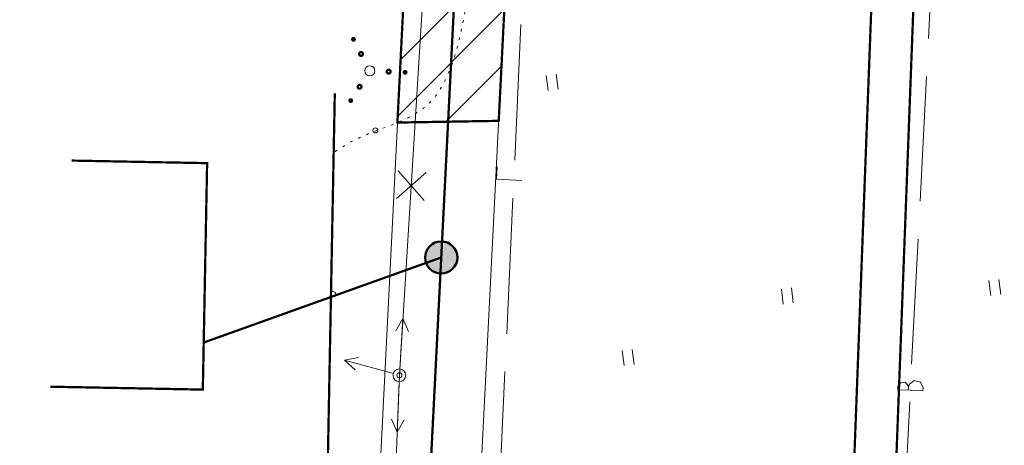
# Model space of a CAD drawing. Header units: millimetres. Extents: x 0 to 1188, y 0 to 841.
# Tile 15 of 76: x 94 to 172, y 505 to 539. Entities that reach past the tile are written whole.
import ezdxf

# ---------------------------------------------------------------- set-up
doc = ezdxf.new("R2010")
doc.units = ezdxf.units.MM
for name, pattern in [('K5LT32789', [0]), ('K5LT32797', [0]), ('K5LT32809', [0]), ('K5LT32813', [0]), ('K5LT32814', [0]), ('K5LT32815', [3.5, 2.5, -1]), ('K5LT32816', [3.2, 3, -0.2]), ('K5LT32817', [0.7, 0.2, -0.5]), ('K5LT32819', [0]), ('K5LT32824', [0]), ('K5LT_BASIC', [0]), ('K5LT_THIN', [0])]:
    doc.linetypes.add(name, pattern=pattern)
doc.layers.add('Системный слой', color=7, linetype='Continuous')
doc.styles.add('KDIMTEXTSTYLE', font='GOST_AU.SHX', dxfattribs={"width": 0.96, "oblique": 15, "height": 5})
doc.dimstyles.new('KDIMSTYLE (0.00)', dxfattribs={"dimtxt": 5, "dimasz": 1, "dimexe": 2, "dimexo": 0, "dimgap": 1, "dimtad": 1, "dimlfac": 500, "dimtxsty": 'KDIMTEXTSTYLE', "dimsah": 1, "dimcen": 0, "dimdle": 1, "dimadec": 0, "dimazin": 0, "dimtfac": 0.667, "dimtmove": 0, "dimatfit": 3, "dimfxl": 1, "dimtvp": 1, "dimtolj": 1, "dimtzin": 0, "dimarcsym": 0})

# ---------------------------------------------------------------- blocks, each defined once
blk = doc.blocks.new('KDIMARROW_03')
at = {"layer": 'Системный слой', "color": 0, "linetype": 'K5LT_THIN', "lineweight": 18}
for p, q in [((-1.061, -1.061), (1.061, 1.061)), ((0, 0), (-1, 0)), ((0, 0), (2, 0))]:
    blk.add_line(p, q, dxfattribs=at)
blk = doc.blocks.new('U11')
at = {"layer": 'Системный слой', "color": 1, "linetype": 'K5LT32809', "lineweight": 18, "true_color": 0xff0000}
for p, q in [((107.536, 211.598), (126.081, 579.848)), ((115.526, 211.195), (134.071, 579.446))]:
    blk.add_line(p, q, dxfattribs=at)
blk = doc.blocks.new('U17')
at = {"layer": 'Системный слой', "color": 7, "linetype": 'K5LT32813', "lineweight": 18}
for p, q in [((125.622, 540.424), (123.749, 510.394)), ((125.854, 526.44), (123.517, 524.378)), ((123.654, 526.577), (125.717, 524.241)), ((123.749, 510.394), (123.099, 493.371))]:
    blk.add_line(p, q, dxfattribs=at)
blk = doc.blocks.new('U22')
at = {"layer": 'Системный слой', "color": 11, "linetype": 'K5LT32824', "lineweight": 18, "true_color": 0xff8040}
for p, q in [((132.872, 527.421), (133.365, 538.162)), ((131.434, 525.908), (131.48, 526.907)), ((133.432, 525.817), (131.434, 525.908)), ((132.241, 513.684), (132.734, 524.424)), ((131.611, 499.946), (132.104, 510.687))]:
    blk.add_line(p, q, dxfattribs=at)
blk = doc.blocks.new('U29')
at = {"layer": 'Системный слой', "color": 5, "linetype": 'K5LT32819', "lineweight": 18, "true_color": 0x0000ff}
for p, q in [((165.616, 537.054), (166.124, 546.941)), ((164.953, 524.171), (165.462, 534.058)), ((164.29, 511.289), (164.799, 521.175)), ((163.197, 509.503), (163.4, 509.81)), ((163.4, 509.81), (163.767, 509.84)), ((163.767, 509.84), (164.018, 509.572)), ((164.094, 509.663), (164.037, 509.441)), ((164.491, 509.975), (164.094, 509.663)), ((164.982, 509.858), (164.491, 509.975)), ((165.194, 509.4), (164.982, 509.858)), ((163.197, 509.503), (163.184, 509.257)), ((164.183, 509.206), (163.184, 509.257)), ((164.018, 509.572), (164.037, 509.441)), ((164.037, 509.441), (164.026, 509.214)), ((164.183, 509.206), (165.182, 509.154)), ((165.194, 509.4), (165.182, 509.154)), ((163.627, 498.406), (164.136, 508.293))]:
    blk.add_line(p, q, dxfattribs=at)
blk = doc.blocks.new('U119')
at = {"layer": 'Системный слой'}
h = blk.add_hatch(color=7, dxfattribs=at)
h.paths.add_polyline_path([(127.059, 519.723), (126.538, 520.887), (126.481, 520.859), (126.425, 520.829), (126.37, 520.796), (126.317, 520.76), (126.266, 520.721), (126.217, 520.681), (126.17, 520.637), (126.125, 520.592), (126.083, 520.544), (126.043, 520.494), (126.006, 520.442), (125.971, 520.388), (125.939, 520.333), (125.91, 520.276), (125.884, 520.218), (125.86, 520.159), (125.84, 520.098), (125.823, 520.037), (125.809, 519.974), (125.798, 519.911), (125.79, 519.848), (125.785, 519.784), (125.784, 519.72), (125.785, 519.657), (125.79, 519.593), (125.798, 519.53), (125.81, 519.467), (125.824, 519.404), (125.841, 519.343), (125.862, 519.283), (125.886, 519.223), (125.912, 519.165), (125.941, 519.108), (125.974, 519.053), (126.008, 519), (126.046, 518.948), (126.086, 518.898), (126.129, 518.851), (126.173, 518.805), (126.22, 518.762), (126.27, 518.721), (126.321, 518.683), (126.374, 518.647), (126.429, 518.614), (126.485, 518.584), (126.543, 518.557), (126.602, 518.532), (126.662, 518.511), (126.723, 518.493), (126.785, 518.477), (126.848, 518.465), (126.911, 518.456), (126.975, 518.451), (127.038, 518.448), (127.102, 518.449), (127.166, 518.452), (127.229, 518.459), (127.292, 518.469), (127.355, 518.483), (127.417, 518.499), (127.478, 518.519), (127.537, 518.541), (127.575, 518.557)])
h.paths.add_polyline_path([(127.751, 520.794), (127.696, 520.827), (127.64, 520.857), (127.583, 520.885), (127.524, 520.91), (127.464, 520.932), (127.403, 520.95), (127.341, 520.966), (127.278, 520.979), (127.215, 520.988), (127.151, 520.994), (127.088, 520.997), (127.024, 520.997), (126.96, 520.994), (126.896, 520.987), (126.833, 520.978), (126.771, 520.965), (126.709, 520.949), (126.648, 520.93), (126.588, 520.908), (126.538, 520.887), (127.059, 519.723), (127.575, 518.557), (127.632, 518.584), (127.689, 518.614), (127.743, 518.647), (127.796, 518.683), (127.848, 518.721), (127.897, 518.762), (127.944, 518.805), (127.989, 518.851), (128.031, 518.898), (128.071, 518.948), (128.109, 519), (128.144, 519.053), (128.176, 519.108), (128.205, 519.165), (128.232, 519.223), (128.255, 519.283), (128.276, 519.343), (128.293, 519.404), (128.308, 519.467), (128.319, 519.53), (128.327, 519.593), (128.332, 519.657), (128.334, 519.72), (128.332, 519.784), (128.327, 519.848), (128.32, 519.911), (128.309, 519.974), (128.294, 520.037), (128.277, 520.098), (128.257, 520.159), (128.233, 520.218), (128.207, 520.276), (128.178, 520.333), (128.146, 520.388), (128.111, 520.442), (128.074, 520.494), (128.034, 520.544), (127.992, 520.592), (127.947, 520.637), (127.9, 520.681), (127.851, 520.721), (127.8, 520.76)])
at = {"layer": 'Системный слой', "color": 7, "linetype": 'K5LT_BASIC', "lineweight": 50}
blk.add_circle((127.059, 519.723), 1.275, dxfattribs=at)
blk = doc.blocks.new('U217')
at = {"layer": 'Системный слой', "color": 7, "linetype": 'K5LT32797', "lineweight": 18}
blk.add_circle((123.749, 510.394), 0.5, dxfattribs=at)
blk = doc.blocks.new('U218')
at = {"layer": 'Системный слой', "color": 7, "linetype": 'K5LT32797', "lineweight": 18}
for p, q in [((124.029, 514.886), (123.468, 513.919)), ((123.78, 510.893), (124.029, 514.886)), ((124.029, 514.886), (124.466, 513.856))]:
    blk.add_line(p, q, dxfattribs=at)
blk = doc.blocks.new('U219')
at = {"layer": 'Системный слой', "color": 7, "linetype": 'K5LT32797', "lineweight": 18}
for p, q in [((123.73, 509.895), (123.577, 505.898)), ((123.577, 505.898), (123.116, 506.916)), ((123.577, 505.898), (124.115, 506.878))]:
    blk.add_line(p, q, dxfattribs=at)
blk = doc.blocks.new('U220')
at = {"layer": 'Системный слой', "color": 7, "linetype": 'K5LT32797', "lineweight": 18}
for p, q in [((119.41, 511.587), (120.507, 511.804)), ((123.267, 510.527), (119.41, 511.587)), ((119.41, 511.587), (120.242, 510.84))]:
    blk.add_line(p, q, dxfattribs=at)
blk = doc.blocks.new('U319')
at = {"layer": 'Системный слой', "color": 7, "linetype": 'K5LT32789', "const_width": 0.18}
for points in [[(120.117, 537.084, 1), (120.109, 536.884, 1)], [(120.719, 535.98, 1), (120.705, 535.681, 1)], [(122.909, 534.582, 1), (122.895, 534.283, 1)], [(124.205, 534.474, 1), (124.196, 534.275, 1)], [(120.603, 533.385, 1), (120.59, 533.085, 1)], [(119.901, 532.239, 1), (119.892, 532.039, 1)]]:
    blk.add_lwpolyline(points, format="xyb", close=True, dxfattribs=at)
at = {"layer": 'Системный слой', "color": 7, "linetype": 'K5LT32797', "lineweight": 18}
blk.add_circle((121.403, 534.499), 0.4, dxfattribs=at)
blk = doc.blocks.new('U488')
at = {"layer": 'Системный слой', "color": 7, "linetype": 'K5LT32797', "lineweight": 18}
for p, q in [((170.549, 516.699), (170.401, 517.89)), ((171.343, 516.798), (171.195, 517.989))]:
    blk.add_line(p, q, dxfattribs=at)
blk = doc.blocks.new('U494')
at = {"layer": 'Системный слой', "color": 7, "linetype": 'K5LT32797', "lineweight": 18}
for p, q in [((135.509, 532.944), (135.36, 534.134)), ((136.303, 533.043), (136.154, 534.233))]:
    blk.add_line(p, q, dxfattribs=at)
blk = doc.blocks.new('U495')
at = {"layer": 'Системный слой', "color": 7, "linetype": 'K5LT32797', "lineweight": 18}
for p, q in [((154.125, 516.026), (153.977, 517.217)), ((154.919, 516.125), (154.771, 517.316))]:
    blk.add_line(p, q, dxfattribs=at)
blk = doc.blocks.new('U497')
at = {"layer": 'Системный слой', "color": 7, "linetype": 'K5LT32797', "lineweight": 18}
for p, q in [((141.526, 511.158), (141.377, 512.348)), ((142.32, 511.257), (142.171, 512.447))]:
    blk.add_line(p, q, dxfattribs=at)

msp = doc.modelspace()

# ---------------------------------------------------------------- hatches: boundary and pattern name
at = {"layer": 'Системный слой'}
h = msp.add_hatch(dxfattribs=at)
h.set_pattern_fill('Металл', angle=45, style=0, pattern_type=0)
h.set_pattern_definition([(45, (0, 0), (-2.12132, 2.12132), [])])
h.paths.add_polyline_path([(131.60821, 530.535635), (133.836636, 574.785564), (125.88382, 575.923816), (123.591368, 530.402516)])

# ---------------------------------------------------------------- linework, layer by layer
at = {"layer": 'Системный слой', "color": 7, "linetype": 'K5LT_BASIC', "lineweight": 50}
for p, q in [((111.531294, 211.396415), (130.07638, 579.646835)), ((127.058605, 519.722774), (108.259251, 512.98093))]:
    msp.add_line(p, q, dxfattribs=at)
at = {"layer": 'Системный слой', "color": 3, "linetype": 'K5LT32814', "true_color": 0x00ff00, "const_width": 0.18}
msp.add_lwpolyline([(123.591368, 530.402516), (131.60821, 530.535635), (133.836636, 574.785564), (125.88382, 575.923816)], close=True, dxfattribs=at)
at = {"layer": 'Системный слой', "color": 7, "linetype": 'K5LT32789', "const_width": 0.18}
for points in [[(161.944564, 561.926099), (159.557208, 498.724657), (145.024069, 358.371232), (139.547941, 327.321339)], [(108.188728, 509.263664), (108.528794, 527.188497), (97.812792, 527.391799), (108.528794, 527.188497), (108.188728, 509.263664), (96.112846, 509.492765)]]:
    msp.add_lwpolyline(points, dxfattribs=at)
at = {"layer": 'Системный слой', "color": 7, "linetype": 'K5LT32815', "const_width": 0.18}
msp.add_lwpolyline([(165.243367, 561.13808), (162.856011, 497.936638), (148.322873, 357.583213), (143.004438, 326.616879)], dxfattribs=at)
at = {"layer": 'Системный слой', "color": 8, "linetype": 'K5LT32816', "true_color": 0x808080, "const_width": 0.18}
msp.add_lwpolyline([(118.633937, 532.714187), (117.507765, 473.353765)], dxfattribs=at)
at = {"layer": 'Системный слой', "color": 7, "linetype": 'K5LT32797', "lineweight": 18}
for centre in [(121.850719, 529.778477), (118.509449, 516.823709), (123.748931, 510.394414)]:
    msp.add_circle(centre, 0.2, dxfattribs=at)
at = {"layer": 'Системный слой', "color": 7, "linetype": 'K5LT32817', "lineweight": 18}
msp.add_open_spline([(102.26853, 581.47031), (106.478238, 580.45667), (113.248469, 578.82649), (123.611798, 577.824047), (130.888055, 573.135114), (132.58727, 564.634879), (131.295587, 556.945336), (129.908415, 547.133387), (129.217906, 539.029545), (126.770575, 530.84908), (121.390397, 529.847576), (119.101139, 528.388997), (118.585609, 528.060531)], degree=3, knots=[0, 0, 0, 0, 6.463276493, 10.394516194, 15.792977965, 17.646769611, 23.085497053, 27.387350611, 32.423474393, 35.70990245, 38.874750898, 39.794607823, 39.794607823, 39.794607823, 39.794607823], dxfattribs=at)

# ---------------------------------------------------------------- block references
at = {"layer": 'Системный слой'}
for name in ['U29', 'U17', 'U11', 'U22', 'U319', 'U494', 'U119', 'U488', 'U495', 'U218', 'U497', 'U220', 'U217', 'U219']:
    msp.add_blockref(name, (0, 0), dxfattribs=at)

# ---------------------------------------------------------------- dimensions: what is measured, and where the dimension line sits
at = {"layer": 'Системный слой', "color": 7}
msp.add_angular_dim_2l(base=(120.030746, 579.643826), line1=((130.07638, 579.646835), (178.346568, 579.178577)), line2=((130.07638, 579.646835), (111.531294, 211.396415)), location=(122.76311, 572.759828), dimstyle='KDIMSTYLE (0.00)', override={"dimpost": '\\H2.0;\\W0.965;\\Q0;<>', "dimblk1": 'KDIMARROW_03', "dimblk2": 'KDIMARROW_03', "dimclrt": 7, "dimtolj": 1}, dxfattribs=at).render()

doc.saveas('drawing.dxf')
